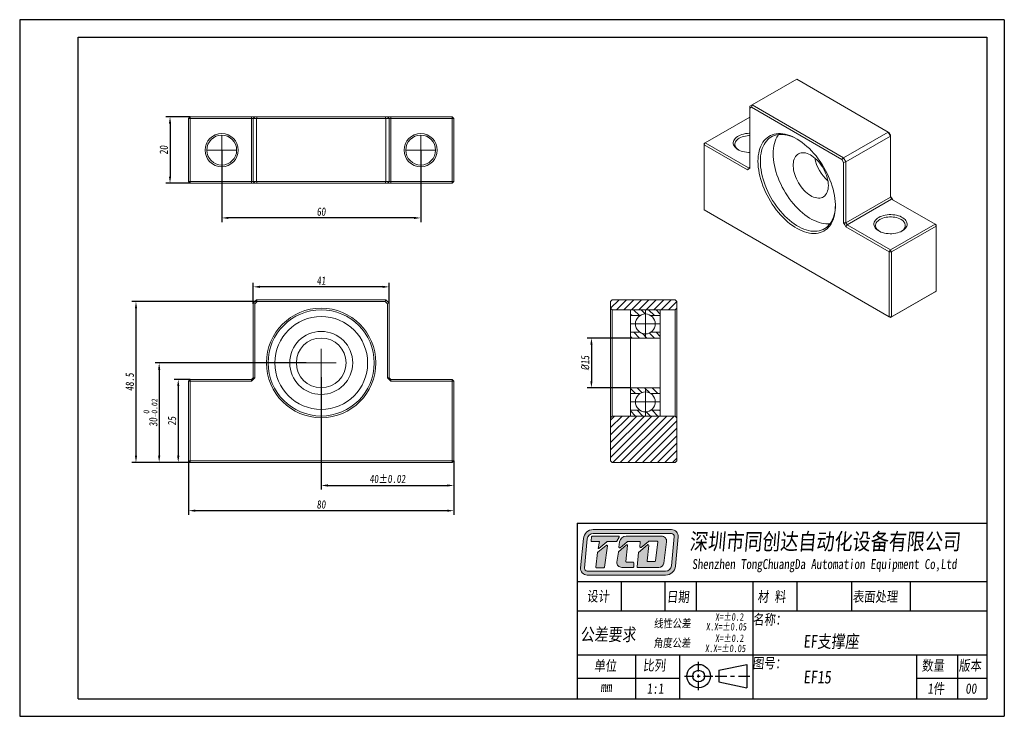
# Model space of a CAD drawing. Header units: millimetres. Extents: x 769 to 1066, y 138 to 348.
import ezdxf

# ---------------------------------------------------------------- set-up
doc = ezdxf.new("R2010")
doc.units = ezdxf.units.MM
doc.linetypes.add('CENTER2', pattern=[28.575, 19.05, -3.175, 3.175, -3.175])
doc.layers.get('0').update_dxf_attribs({"lineweight": 20})
for name, color, linetype, lineweight in [('中心线', 5, 'CENTER2', 13), ('外框', 7, 'Continuous', 25), ('文字', 3, 'Continuous', 18), ('标注', 1, 'Continuous', 13)]:
    doc.layers.add(name, color=color, linetype=linetype, lineweight=lineweight)
doc.styles.get("Standard").update_dxf_attribs({"font": 'SimSun.ttf', "width": 0.8, "oblique": 5})
doc.dimstyles.new('ISO-25', dxfattribs={"dimtxt": 2.5, "dimasz": 2, "dimexe": 1.25, "dimexo": 0, "dimtad": 1, "dimzin": 9, "dimdsep": 46, "dimtxsty": 'Standard', "dimcen": 2.5, "dimadec": 0, "dimazin": 2, "dimtfac": 1, "dimtix": 1, "dimtmove": 0, "dimatfit": 0, "dimfxl": 0, "dimarcsym": 0})

# ---------------------------------------------------------------- blocks, each defined once
blk = doc.blocks.new('Y')
at = {"lineweight": 30}
for p, q in [((-4136.76, 2009.27), (-3862.74, 2009.27)), ((-4154.44, 2003.97), (-3857.44, 2003.97)), ((-4154.44, 2003.97), (-3857.44, 2003.97))]:
    blk.add_line(p, q, dxfattribs=at)
for points in [[(-3857.44, 2213.99), (-4154.44, 2213.99), (-4154.44, 2003.97)], [(-4136.76, 2009.27), (-4136.76, 2208.69), (-3862.74, 2208.69)]]:
    blk.add_lwpolyline(points, dxfattribs=at)
blk = doc.blocks.new('W')
at = {"lineweight": 30}
for p, q in [((-3857.44, 2213.99), (-3857.44, 2003.97)), ((-3857.44, 2213.99), (-3857.44, 2003.97)), ((-3862.74, 2208.69), (-3862.74, 2009.27))]:
    blk.add_line(p, q, dxfattribs=at)
blk.add_blockref('Y', (0, 0))
blk = doc.blocks.new('*D9')
at = {"layer": 'Defpoints', "color": 0, "transparency": 16777216}
for p in [(830.28, 308.24), (890.28, 308.24), (830.28, 287.79)]:
    blk.add_point(p, dxfattribs=at)
at = {"layer": '标注', "color": 0, "lineweight": -2, "transparency": 16777216}
for p, q in [((830.28, 308.24), (830.28, 286.54)), ((890.28, 308.24), (890.28, 286.54)), ((888.28, 287.79), (832.28, 287.79))]:
    blk.add_line(p, q, dxfattribs=at)
at = {"layer": '标注', "color": 0, "transparency": 16777216}
for points in [[(832.28, 288.12), (832.28, 287.46), (830.28, 287.79)], [(888.28, 288.12), (888.28, 287.46), (890.28, 287.79)]]:
    blk.add_solid(points, dxfattribs=at)
at = {"layer": '标注', "color": 0, "transparency": 16777216, "insert": (860.28, 289.67), "char_height": 2.5, "attachment_point": 5}
blk.add_mtext('60', dxfattribs=at)
blk = doc.blocks.new('*D10')
at = {"layer": 'Defpoints', "color": 0, "transparency": 16777216}
for p in [(820.78, 318.24), (814.69, 298.24), (820.78, 298.24)]:
    blk.add_point(p, dxfattribs=at)
at = {"layer": '标注', "color": 0, "lineweight": -2, "transparency": 16777216}
for p, q in [((820.78, 318.24), (813.44, 318.24)), ((814.69, 316.24), (814.69, 300.24)), ((820.78, 298.24), (813.44, 298.24))]:
    blk.add_line(p, q, dxfattribs=at)
at = {"layer": '标注', "color": 0, "transparency": 16777216}
for points in [[(814.36, 316.24), (815.03, 316.24), (814.69, 318.24)], [(814.36, 300.24), (815.03, 300.24), (814.69, 298.24)]]:
    blk.add_solid(points, dxfattribs=at)
at = {"layer": '标注', "color": 0, "transparency": 16777216, "insert": (812.82, 308.24), "char_height": 2.5, "attachment_point": 5, "rotation": 90}
blk.add_mtext('20', dxfattribs=at)
blk = doc.blocks.new('*D11')
at = {"layer": 'Defpoints', "color": 0, "transparency": 16777216}
for p in [(839.78, 267.02), (839.78, 261.88), (880.78, 262.09)]:
    blk.add_point(p, dxfattribs=at)
at = {"layer": '标注', "color": 0, "lineweight": -2, "transparency": 16777216}
for p, q in [((839.78, 261.88), (839.78, 268.27)), ((880.78, 262.09), (880.78, 268.27)), ((878.78, 267.02), (841.78, 267.02))]:
    blk.add_line(p, q, dxfattribs=at)
at = {"layer": '标注', "color": 0, "transparency": 16777216}
for points in [[(841.78, 267.35), (841.78, 266.69), (839.78, 267.02)], [(878.78, 267.35), (878.78, 266.69), (880.78, 267.02)]]:
    blk.add_solid(points, dxfattribs=at)
at = {"layer": '标注', "color": 0, "transparency": 16777216, "insert": (860.28, 268.9), "char_height": 2.5, "attachment_point": 5}
blk.add_mtext('41', dxfattribs=at)
blk = doc.blocks.new('*D12')
at = {"layer": 'Defpoints', "color": 0, "transparency": 16777216}
for p in [(855.78, 244.09), (811.42, 214.09), (820.78, 214.09)]:
    blk.add_point(p, dxfattribs=at)
at = {"layer": '标注', "color": 0, "lineweight": -2, "transparency": 16777216}
for p, q in [((855.78, 244.09), (810.17, 244.09)), ((811.42, 242.09), (811.42, 216.09)), ((820.78, 214.09), (810.17, 214.09))]:
    blk.add_line(p, q, dxfattribs=at)
at = {"layer": '标注', "color": 0, "transparency": 16777216}
for points in [[(811.09, 242.09), (811.75, 242.09), (811.42, 244.09)], [(811.09, 216.09), (811.75, 216.09), (811.42, 214.09)]]:
    blk.add_solid(points, dxfattribs=at)
at = {"layer": '标注', "color": 0, "transparency": 16777216, "insert": (808.8, 229.09), "char_height": 2.5, "attachment_point": 5, "rotation": 90}
blk.add_mtext('30{\\H0.7x;\\S 0^ -0.02;}', dxfattribs=at)
blk = doc.blocks.new('*D13')
at = {"layer": 'Defpoints', "color": 0, "transparency": 16777216}
for p in [(820.78, 239.09), (817.17, 214.09), (820.78, 214.09)]:
    blk.add_point(p, dxfattribs=at)
at = {"layer": '标注', "color": 0, "lineweight": -2, "transparency": 16777216}
for p, q in [((820.78, 239.09), (815.92, 239.09)), ((817.17, 237.09), (817.17, 216.09)), ((820.78, 214.09), (815.92, 214.09))]:
    blk.add_line(p, q, dxfattribs=at)
at = {"layer": '标注', "color": 0, "transparency": 16777216}
for points in [[(816.84, 237.09), (817.5, 237.09), (817.17, 239.09)], [(816.84, 216.09), (817.5, 216.09), (817.17, 214.09)]]:
    blk.add_solid(points, dxfattribs=at)
at = {"layer": '标注', "color": 0, "transparency": 16777216, "insert": (815.3, 226.59), "char_height": 2.5, "attachment_point": 5, "rotation": 90}
blk.add_mtext('25', dxfattribs=at)
blk = doc.blocks.new('*D14')
at = {"layer": 'Defpoints', "color": 0, "transparency": 16777216}
for p in [(840.99, 262.59), (804.43, 214.09), (820.78, 214.09)]:
    blk.add_point(p, dxfattribs=at)
at = {"layer": '标注', "color": 0, "lineweight": -2, "transparency": 16777216}
for p, q in [((840.99, 262.59), (803.18, 262.59)), ((804.43, 260.59), (804.43, 216.09)), ((820.78, 214.09), (803.18, 214.09))]:
    blk.add_line(p, q, dxfattribs=at)
at = {"layer": '标注', "color": 0, "transparency": 16777216}
for points in [[(804.1, 260.59), (804.76, 260.59), (804.43, 262.59)], [(804.1, 216.09), (804.76, 216.09), (804.43, 214.09)]]:
    blk.add_solid(points, dxfattribs=at)
at = {"layer": '标注', "color": 0, "transparency": 16777216, "insert": (802.56, 238.34), "char_height": 2.5, "attachment_point": 5, "rotation": 90}
blk.add_mtext('48.5', dxfattribs=at)
blk = doc.blocks.new('*D15')
at = {"layer": 'Defpoints', "color": 0, "transparency": 16777216}
for p in [(860.28, 239.84), (900.28, 214.59), (900.28, 207.16)]:
    blk.add_point(p, dxfattribs=at)
at = {"layer": '标注', "color": 0, "lineweight": -2, "transparency": 16777216}
for p, q in [((860.28, 239.84), (860.28, 205.91)), ((900.28, 214.59), (900.28, 205.91)), ((862.28, 207.16), (898.28, 207.16))]:
    blk.add_line(p, q, dxfattribs=at)
at = {"layer": '标注', "color": 0, "transparency": 16777216}
for points in [[(862.28, 207.49), (862.28, 206.82), (860.28, 207.16)], [(898.28, 207.49), (898.28, 206.82), (900.28, 207.16)]]:
    blk.add_solid(points, dxfattribs=at)
at = {"layer": '标注', "color": 0, "transparency": 16777216, "insert": (880.28, 209.12), "char_height": 2.5, "attachment_point": 5}
blk.add_mtext('40%%P0.02', dxfattribs=at)
blk = doc.blocks.new('*D16')
at = {"layer": 'Defpoints', "color": 0, "transparency": 16777216}
for p in [(820.28, 214.59), (900.28, 214.59), (820.28, 199.56)]:
    blk.add_point(p, dxfattribs=at)
at = {"layer": '标注', "color": 0, "lineweight": -2, "transparency": 16777216}
for p, q in [((820.28, 214.59), (820.28, 198.31)), ((900.28, 214.59), (900.28, 198.31)), ((898.28, 199.56), (822.28, 199.56))]:
    blk.add_line(p, q, dxfattribs=at)
at = {"layer": '标注', "color": 0, "transparency": 16777216}
for points in [[(822.28, 199.89), (822.28, 199.23), (820.28, 199.56)], [(898.28, 199.89), (898.28, 199.23), (900.28, 199.56)]]:
    blk.add_solid(points, dxfattribs=at)
at = {"layer": '标注', "color": 0, "transparency": 16777216, "insert": (860.28, 201.43), "char_height": 2.5, "attachment_point": 5}
blk.add_mtext('80', dxfattribs=at)
blk = doc.blocks.new('*D17')
at = {"layer": 'Defpoints', "color": 0, "transparency": 16777216}
for p in [(953.52, 251.59), (941.76, 236.59), (953.52, 236.59)]:
    blk.add_point(p, dxfattribs=at)
at = {"layer": '标注', "color": 0, "lineweight": -2, "transparency": 16777216}
for p, q in [((953.52, 251.59), (940.51, 251.59)), ((941.76, 249.59), (941.76, 238.59)), ((953.52, 236.59), (940.51, 236.59))]:
    blk.add_line(p, q, dxfattribs=at)
at = {"layer": '标注', "color": 0, "transparency": 16777216}
for points in [[(941.42, 249.59), (942.09, 249.59), (941.76, 251.59)], [(941.42, 238.59), (942.09, 238.59), (941.76, 236.59)]]:
    blk.add_solid(points, dxfattribs=at)
at = {"layer": '标注', "color": 0, "transparency": 16777216, "insert": (939.88, 244.09), "char_height": 2.5, "attachment_point": 5, "rotation": 90}
blk.add_mtext('{\\fISOCPEUR|b0|i0|c0|p34;%%C}15', dxfattribs=at)

msp = doc.modelspace()

# ---------------------------------------------------------------- hatches: boundary and pattern name
at = {"layer": '文字'}
h = msp.add_hatch(color=256, dxfattribs=at)
h.dxf.hatch_style = 1
h.paths.add_polyline_path([(965.908, 193.855), (942.306, 193.855, 0.3871904), (939.324, 191.139), (938.5, 182.315, 0.4417631), (940.488, 180.133), (964.103, 180.133, 0.3876272), (967.085, 182.853), (967.895, 191.676, 0.4413093)])
h.paths.add_polyline_path([(965.908, 192.657, -0.4413093), (966.703, 191.786), (965.892, 182.963, -0.3876272), (964.103, 181.331), (940.488, 181.331, -0.4417631), (939.693, 182.203), (940.517, 191.028, -0.3871904), (942.306, 192.657)], flags=16)
h.paths.add_polyline_path([(949.937, 191.888, -0.5692565), (950.113, 191.594), (949.444, 190.36, -0.2751589), (949.269, 190.256), (946.578, 190.256, 0.1785487), (946.448, 190.208), (944.006, 188.123), (943.834, 188.123), (944.224, 190.258), (941.854, 190.258, -0.4551699), (941.656, 190.485), (941.824, 191.696, -0.3736999), (942.021, 191.869)], flags=0)
h.paths.add_polyline_path([(946.242, 189.104, -0.6728841), (946.562, 188.92), (945.698, 182.518, -0.3754282), (945.5, 182.345), (943.316, 182.345, -0.4451596), (943.118, 182.565), (943.577, 186.94, -0.2032664), (943.652, 187.076)], flags=0)
h.paths.add_polyline_path([(952.233, 191.889), (962.917, 191.889, -0.4535474), (964.401, 190.195), (963.545, 183.764, -0.3759441), (962.061, 182.465), (955.725, 182.465, -0.443757), (955.527, 182.684), (955.954, 186.949), (958.696, 189.278, -0.6781546), (959.023, 189.104), (958.516, 184.459, 0.4464345), (958.715, 184.238), (960.834, 184.238, 0.3783283), (961.032, 184.413), (961.744, 190.12, 0.4510331), (961.546, 190.344), (959.052, 190.344, 0.1736567), (958.925, 190.299), (956.709, 188.478, -0.6630003), (956.384, 188.649), (956.498, 190.022, 0.4388203), (956.299, 190.238), (952.668, 190.238, 0.1753949), (952.541, 190.192), (950.38, 188.392, -0.6807563), (950.054, 188.571), (950.252, 190.143, -0.3779258)], flags=0)
h.paths.add_polyline_path([(949.94, 187.146), (952.353, 189.266, -0.6841835), (952.683, 189.095), (952.159, 184.272, 0.4462884), (952.358, 184.051), (954.294, 184.051, -0.4142136), (954.494, 183.852), (954.494, 182.665, -0.4142136), (954.294, 182.465), (950.908, 182.465, -0.4294817), (949.413, 184.04), (949.875, 187.026, -0.1758286)], flags=0)
h.paths.add_polyline_path([(950.113, 191.594, 0.5692565), (949.937, 191.888), (942.021, 191.869, 0.3736999), (941.824, 191.696), (941.656, 190.485, 0.4551699), (941.854, 190.258), (944.224, 190.258), (943.834, 188.123), (944.006, 188.123), (946.448, 190.208, -0.1785487), (946.578, 190.256), (949.269, 190.256, 0.2751589), (949.444, 190.36)], flags=0)
h.paths.add_polyline_path([(946.562, 188.92, 0.6728841), (946.242, 189.104), (943.652, 187.076, 0.2032664), (943.577, 186.94), (943.118, 182.565, 0.4451596), (943.316, 182.345), (945.5, 182.345, 0.3754282), (945.698, 182.518)], flags=0)
h.paths.add_polyline_path([(952.683, 189.095, 0.6841835), (952.353, 189.266), (949.94, 187.146, 0.1758286), (949.875, 187.026), (949.413, 184.04, 0.4294817), (950.908, 182.465), (954.294, 182.465, 0.4142136), (954.494, 182.665), (954.494, 183.852, 0.4142136), (954.294, 184.051), (952.358, 184.051, -0.4462884), (952.159, 184.272)], flags=0)
h.paths.add_polyline_path([(962.917, 191.889), (952.233, 191.889, 0.3779258), (950.252, 190.143), (950.054, 188.571, 0.6807563), (950.38, 188.392), (952.541, 190.192, -0.1753949), (952.668, 190.238), (956.299, 190.238, -0.4388203), (956.498, 190.022), (956.384, 188.649, 0.6630003), (956.709, 188.478), (958.925, 190.299, -0.1736567), (959.052, 190.344), (961.546, 190.344, -0.4510331), (961.744, 190.12), (961.032, 184.413, -0.3783283), (960.834, 184.238), (958.715, 184.238, -0.4464345), (958.516, 184.459), (959.023, 189.104, 0.6781546), (958.696, 189.278), (955.954, 186.949), (955.527, 182.684, 0.443757), (955.725, 182.465), (962.061, 182.465, 0.3759441), (963.545, 183.764), (964.401, 190.195, 0.4535474)], flags=0)
h = msp.add_hatch(color=256, dxfattribs=at)
h.dxf.hatch_style = 1
h.paths.add_polyline_path([(950.113, 191.594, 0.5692565), (949.937, 191.888), (942.021, 191.869, 0.3736999), (941.824, 191.696), (941.656, 190.485, 0.4551699), (941.854, 190.258), (944.224, 190.258), (943.834, 188.123), (944.006, 188.123), (946.448, 190.208, -0.1785487), (946.578, 190.256), (949.269, 190.256, 0.2751589), (949.444, 190.36)])
h.paths.add_polyline_path([(946.562, 188.92, 0.6728841), (946.242, 189.104), (943.652, 187.076, 0.2032664), (943.577, 186.94), (943.118, 182.565, 0.4451596), (943.316, 182.345), (945.5, 182.345, 0.3754282), (945.698, 182.518)])
h.paths.add_polyline_path([(952.683, 189.095, 0.6841835), (952.353, 189.266), (949.94, 187.146, 0.1758286), (949.875, 187.026), (949.413, 184.04, 0.4294817), (950.908, 182.465), (954.294, 182.465, 0.4142136), (954.494, 182.665), (954.494, 183.852, 0.4142136), (954.294, 184.051), (952.358, 184.051, -0.4462884), (952.159, 184.272)])
h.paths.add_polyline_path([(962.917, 191.889), (952.233, 191.889, 0.3779258), (950.252, 190.143), (950.054, 188.571, 0.6807563), (950.38, 188.392), (952.541, 190.192, -0.1753949), (952.668, 190.238), (956.299, 190.238, -0.4388203), (956.498, 190.022), (956.384, 188.649, 0.6630003), (956.709, 188.478), (958.925, 190.299, -0.1736567), (959.052, 190.344), (961.546, 190.344, -0.4510331), (961.744, 190.12), (961.032, 184.413, -0.3783283), (960.834, 184.238), (958.715, 184.238, -0.4464345), (958.516, 184.459), (959.023, 189.104, 0.6781546), (958.696, 189.278), (955.954, 186.949), (955.527, 182.684, 0.443757), (955.725, 182.465), (962.061, 182.465, 0.3759441), (963.545, 183.764), (964.401, 190.195, 0.4535474)])
at = {"layer": '标注'}
h = msp.add_hatch(dxfattribs=at)
h.set_pattern_fill('ANSI31', color=2, scale=0.5)
h.paths.add_polyline_path([(967.524, 262.589), (967.024, 263.089), (948.024, 263.089), (947.524, 262.589), (947.524, 260.589), (948.024, 260.089), (953.524, 260.089), (962.524, 260.089), (967.024, 260.089), (967.524, 260.589)])
h.paths.add_polyline_path([(967.524, 227.589), (967.024, 228.089), (962.524, 228.089), (953.524, 228.089), (948.024, 228.089), (947.524, 227.589), (947.524, 214.589), (948.024, 214.089), (967.024, 214.089), (967.524, 214.589)])
h = msp.add_hatch(dxfattribs=at)
h.set_pattern_fill('ANSI31', color=2, scale=0.5, angle=90)
h.paths.add_polyline_path([(962.524, 260.089), (958.024, 260.089), (958.024, 258.839, -0.1474768), (959.683, 258.339), (962.524, 258.339)])
h.paths.add_polyline_path([(958.024, 260.089), (953.524, 260.089), (953.524, 258.339), (956.366, 258.339, -0.1474768), (958.024, 258.839)])
h.paths.add_polyline_path([(958.024, 252.839, -0.1474768), (956.366, 253.339), (953.524, 253.339), (953.524, 251.589), (958.024, 251.589)])
h.paths.add_polyline_path([(962.524, 253.339), (959.683, 253.339, -0.1474768), (958.024, 252.839), (958.024, 251.589), (962.524, 251.589)])
h.paths.add_polyline_path([(962.524, 236.589), (958.024, 236.589), (958.024, 235.339, -0.1474768), (959.683, 234.839), (962.524, 234.839)])
h.paths.add_polyline_path([(958.024, 236.589), (953.524, 236.589), (953.524, 234.839), (956.366, 234.839, -0.1474768), (958.024, 235.339)])
h.paths.add_polyline_path([(958.024, 229.339, -0.1474768), (956.366, 229.839), (953.524, 229.839), (953.524, 228.089), (958.024, 228.089)])
h.paths.add_polyline_path([(962.524, 229.839), (959.683, 229.839, -0.1474768), (958.024, 229.339), (958.024, 228.089), (962.524, 228.089)])

# ---------------------------------------------------------------- linework, layer by layer
at = {"color": 7, "linetype": 'Continuous', "lineweight": 15}
for p, q in [((1003.649, 329.59), (990.214, 321.834)), ((1031.226, 313.67), (1003.649, 329.59)), ((989.507, 321.426), (990.214, 321.834)), ((989.507, 320.848), (989.507, 321.426)), ((990.007, 321.137), (989.507, 320.848)), ((989.507, 320.848), (989.507, 302.645)), ((990.007, 321.137), (990.214, 321.834)), ((1017.291, 305.386), (990.007, 321.137)), ((990.214, 321.834), (1017.791, 305.914)), ((820.279, 317.735), (820.779, 318.235)), ((820.279, 317.735), (820.779, 317.735)), ((820.279, 298.735), (820.279, 317.735)), ((820.779, 317.735), (820.779, 318.235)), ((820.779, 318.235), (839.279, 318.235)), ((839.279, 317.735), (820.779, 317.735)), ((820.779, 317.735), (820.779, 298.735)), ((839.279, 317.735), (839.279, 318.235)), ((839.779, 318.235), (839.279, 318.235)), ((839.279, 317.735), (839.779, 317.735)), ((839.279, 298.735), (839.279, 317.735)), ((839.779, 317.735), (840.279, 318.235)), ((840.279, 318.235), (839.779, 318.235)), ((839.779, 298.735), (839.779, 317.735)), ((840.779, 317.735), (839.779, 317.735)), ((840.279, 318.235), (840.986, 318.235)), ((840.779, 317.735), (840.986, 318.235)), ((879.779, 317.735), (840.779, 317.735)), ((840.779, 317.735), (840.779, 298.735)), ((840.986, 318.235), (879.572, 318.235)), ((879.779, 317.735), (879.572, 318.235)), ((879.572, 318.235), (880.279, 318.235)), ((879.779, 298.735), (879.779, 317.735)), ((880.779, 317.735), (879.779, 317.735)), ((880.279, 318.235), (880.779, 317.735)), ((880.779, 318.235), (880.279, 318.235)), ((881.279, 318.235), (880.779, 318.235)), ((880.779, 317.735), (880.779, 298.735)), ((880.779, 317.735), (881.279, 317.735)), ((881.279, 318.235), (881.279, 317.735)), ((881.279, 318.235), (899.779, 318.235)), ((881.279, 317.735), (881.279, 298.735)), ((899.779, 317.735), (881.279, 317.735)), ((899.779, 318.235), (899.779, 317.735)), ((899.779, 318.235), (900.279, 317.735)), ((899.779, 298.735), (899.779, 317.735)), ((899.779, 317.735), (900.279, 317.735)), ((900.279, 317.735), (900.279, 298.735)), ((989.507, 318.157), (976.072, 310.401)), ((1017.791, 305.914), (1031.226, 313.67)), ((1031.933, 312.445), (1018.498, 304.689)), ((1031.933, 312.445), (1031.226, 313.67)), ((1031.226, 313.67), (1031.433, 313.55)), ((1031.433, 313.55), (1031.933, 312.684)), ((1031.933, 312.684), (1031.933, 312.445)), ((1031.933, 294.073), (1031.933, 312.445)), ((975.718, 309.789), (976.072, 310.401)), ((976.072, 310.401), (975.718, 310.197)), ((975.718, 309.789), (975.718, 310.197)), ((975.718, 309.789), (975.718, 290.192)), ((988.8, 302.237), (975.718, 309.789)), ((976.072, 310.401), (989.153, 302.849)), ((1017.291, 305.386), (1017.791, 305.914)), ((1017.791, 305.914), (1018.498, 304.689)), ((988.8, 302.237), (989.153, 302.849)), ((989.507, 303.053), (989.153, 302.849)), ((1017.791, 304.52), (1017.291, 305.386)), ((1018.498, 304.689), (1017.791, 304.52)), ((1017.791, 286.317), (1017.791, 304.52)), ((1018.498, 304.689), (1018.498, 286.317)), ((988.8, 302.237), (989.153, 302.441)), ((989.153, 302.441), (989.507, 302.645)), ((820.779, 298.735), (820.279, 298.735)), ((820.779, 298.235), (820.279, 298.735)), ((820.779, 298.735), (839.279, 298.735)), ((820.779, 298.235), (820.779, 298.735)), ((839.279, 298.235), (820.779, 298.235)), ((839.779, 298.735), (839.279, 298.735)), ((839.279, 298.235), (839.279, 298.735)), ((839.279, 298.235), (839.779, 298.235)), ((839.779, 298.735), (840.779, 298.735)), ((840.279, 298.235), (839.779, 298.735)), ((839.779, 298.235), (840.279, 298.235)), ((840.986, 298.235), (840.279, 298.235)), ((840.779, 298.735), (879.779, 298.735)), ((840.986, 298.235), (840.779, 298.735)), ((879.572, 298.235), (840.986, 298.235)), ((879.572, 298.235), (879.779, 298.735)), ((880.279, 298.235), (879.572, 298.235)), ((879.779, 298.735), (880.779, 298.735)), ((880.779, 298.735), (880.279, 298.235)), ((880.279, 298.235), (880.779, 298.235)), ((881.279, 298.735), (880.779, 298.735)), ((880.779, 298.235), (881.279, 298.235)), ((881.279, 298.735), (881.279, 298.235)), ((881.279, 298.735), (899.779, 298.735)), ((899.779, 298.235), (881.279, 298.235)), ((900.279, 298.735), (899.779, 298.735)), ((899.779, 298.735), (899.779, 298.235)), ((900.279, 298.735), (899.779, 298.235)), ((1018.498, 286.317), (1031.933, 294.073)), ((1032.287, 293.869), (1031.933, 294.481)), ((1031.933, 294.073), (1032.287, 293.461)), ((1032.287, 293.461), (1018.852, 285.705)), ((1032.64, 293.257), (1032.287, 293.869)), ((1045.368, 285.909), (1032.287, 293.461)), ((975.718, 290.192), (1031.579, 257.944)), ((976.072, 289.988), (975.718, 290.192)), ((1031.933, 257.739), (976.072, 289.988)), ((1017.791, 286.317), (1018.144, 285.705)), ((1018.498, 286.317), (1017.791, 286.317)), ((1018.144, 285.705), (1018.498, 285.092)), ((1018.852, 285.705), (1018.498, 286.317)), ((1018.852, 285.705), (1018.498, 285.092)), ((1031.579, 277.541), (1018.498, 285.092)), ((1018.852, 285.705), (1031.933, 278.153)), ((1031.933, 278.153), (1045.368, 285.909)), ((1045.722, 285.296), (1032.287, 277.541)), ((1045.368, 285.909), (1045.722, 285.296)), ((1045.722, 285.705), (1045.368, 285.909)), ((1045.722, 285.705), (1045.722, 285.296)), ((1045.722, 265.699), (1045.722, 285.296)), ((1031.933, 278.153), (1031.579, 277.541)), ((1031.579, 257.944), (1031.579, 277.541)), ((1032.287, 277.541), (1031.579, 277.541)), ((1032.287, 277.541), (1031.933, 278.153)), ((1032.287, 277.541), (1032.287, 257.944)), ((1045.368, 265.495), (1031.933, 257.739)), ((1032.287, 257.944), (1045.722, 265.699)), ((1045.722, 265.699), (1045.368, 265.495)), ((839.779, 262.089), (840.779, 263.089)), ((839.779, 239.589), (839.779, 262.089)), ((840.279, 261.882), (839.779, 262.089)), ((840.986, 262.589), (840.279, 261.882)), ((840.279, 261.882), (840.279, 239.589)), ((840.986, 262.589), (840.779, 263.089)), ((840.779, 263.089), (879.779, 263.089)), ((879.572, 262.589), (840.986, 262.589)), ((879.572, 262.589), (879.779, 263.089)), ((880.279, 261.882), (879.572, 262.589)), ((879.779, 263.089), (880.779, 262.089)), ((880.779, 262.089), (880.279, 261.882)), ((880.279, 239.589), (880.279, 261.882)), ((880.779, 262.089), (880.779, 239.589)), ((948.024, 263.089), (947.524, 262.589)), ((947.524, 260.589), (947.524, 262.589)), ((948.024, 263.089), (967.024, 263.089)), ((967.524, 262.589), (967.024, 263.089)), ((967.524, 260.589), (967.524, 262.589)), ((947.524, 260.589), (948.024, 260.089)), ((947.524, 227.589), (947.524, 260.589)), ((953.524, 260.089), (948.024, 260.089)), ((948.024, 260.089), (948.024, 228.089)), ((953.524, 260.089), (953.524, 251.589)), ((967.024, 260.089), (962.524, 260.089)), ((962.524, 251.589), (962.524, 260.089)), ((967.024, 260.089), (967.524, 260.589)), ((967.024, 228.089), (967.024, 260.089)), ((967.524, 260.589), (967.524, 227.589)), ((1032.287, 257.944), (1031.579, 257.944)), ((1031.933, 257.739), (1031.579, 257.944)), ((1031.933, 257.739), (1032.287, 257.944)), ((962.524, 251.589), (953.524, 251.589)), ((953.524, 236.589), (953.524, 251.589)), ((962.524, 251.589), (962.524, 236.589)), ((820.779, 239.089), (820.279, 238.589)), ((820.779, 238.589), (820.279, 238.589)), ((820.279, 214.589), (820.279, 238.589)), ((820.779, 238.589), (820.779, 239.089)), ((820.779, 239.089), (839.279, 239.089)), ((820.779, 238.589), (820.779, 214.589)), ((839.279, 238.589), (820.779, 238.589)), ((839.779, 239.589), (839.279, 239.089)), ((839.279, 238.589), (839.779, 239.089)), ((839.279, 238.589), (839.279, 239.089)), ((839.779, 239.089), (840.279, 239.589)), ((840.279, 239.589), (839.779, 239.589)), ((880.279, 239.589), (880.779, 239.089)), ((880.779, 239.589), (880.279, 239.589)), ((881.279, 239.089), (880.779, 239.589)), ((880.779, 239.089), (881.279, 238.589)), ((881.279, 239.089), (881.279, 238.589)), ((881.279, 239.089), (899.779, 239.089)), ((899.779, 238.589), (881.279, 238.589)), ((899.779, 239.089), (899.779, 238.589)), ((900.279, 238.589), (899.779, 239.089)), ((899.779, 214.589), (899.779, 238.589)), ((900.279, 238.589), (899.779, 238.589)), ((900.279, 238.589), (900.279, 214.589)), ((953.524, 236.589), (953.524, 228.089)), ((953.524, 236.589), (962.524, 236.589)), ((962.524, 228.089), (962.524, 236.589)), ((948.024, 228.089), (947.524, 227.589)), ((947.524, 214.589), (947.524, 227.589)), ((948.024, 228.089), (953.524, 228.089)), ((962.524, 228.089), (967.024, 228.089)), ((967.524, 227.589), (967.024, 228.089)), ((967.524, 214.589), (967.524, 227.589)), ((820.779, 214.089), (820.279, 214.589)), ((820.779, 214.589), (820.279, 214.589)), ((820.779, 214.589), (899.779, 214.589)), ((820.779, 214.089), (820.779, 214.589)), ((899.779, 214.089), (820.779, 214.089)), ((899.779, 214.089), (899.779, 214.589)), ((900.279, 214.589), (899.779, 214.589)), ((899.779, 214.089), (900.279, 214.589)), ((947.524, 214.589), (948.024, 214.089)), ((967.024, 214.089), (948.024, 214.089)), ((967.024, 214.089), (967.524, 214.589))]:
    msp.add_line(p, q, dxfattribs=at)
for p, q in [((962.524, 260.089), (953.524, 260.089)), ((953.524, 258.339), (956.366, 258.339)), ((959.683, 258.339), (962.524, 258.339)), ((953.524, 253.339), (956.366, 253.339)), ((959.683, 253.339), (962.524, 253.339)), ((953.524, 234.839), (956.366, 234.839)), ((959.683, 234.839), (962.524, 234.839)), ((953.524, 229.839), (956.366, 229.839)), ((959.683, 229.839), (962.524, 229.839)), ((962.524, 228.089), (953.524, 228.089))]:
    msp.add_line(p, q)
at = {"color": 7, "linetype": 'Continuous', "lineweight": 15, "flags": 128}
for points in [[(989.507, 307.515), (989.071, 307.526), (988.496, 307.574), (987.934, 307.661), (987.394, 307.785), (986.882, 307.944), (986.405, 308.137), (985.971, 308.36), (985.585, 308.611), (985.251, 308.886), (984.975, 309.181), (984.76, 309.493), (984.61, 309.817), (984.526, 310.149), (984.509, 310.485), (984.559, 310.819), (984.677, 311.148), (984.86, 311.467), (985.106, 311.771), (985.411, 312.057), (985.771, 312.32), (986.183, 312.557), (986.639, 312.765), (987.134, 312.942), (987.661, 313.084), (988.213, 313.189), (988.782, 313.257), (989.361, 313.286), (989.507, 313.287)], [(989.507, 312.591), (989.235, 312.586), (988.695, 312.548), (988.168, 312.473), (987.66, 312.362), (987.179, 312.216), (986.731, 312.038), (986.325, 311.83), (985.964, 311.595), (985.656, 311.337), (985.403, 311.059), (985.21, 310.766), (985.08, 310.461), (985.015, 310.15), (985.015, 309.836), (985.08, 309.525), (985.21, 309.22), (985.403, 308.927), (985.656, 308.649), (985.964, 308.391), (986.157, 308.258)], [(991.981, 304.891), (992.005, 305.732), (992.075, 306.542), (992.192, 307.319), (992.355, 308.059), (992.564, 308.759), (992.817, 309.416), (993.114, 310.028), (993.453, 310.592), (993.834, 311.106), (994.253, 311.568), (994.711, 311.975), (995.205, 312.328), (995.732, 312.623), (996.292, 312.86), (996.881, 313.037), (997.497, 313.155), (998.139, 313.212), (998.802, 313.209), (999.485, 313.145), (1000.184, 313.021), (1000.898, 312.837), (1001.623, 312.593), (1002.356, 312.292), (1003.094, 311.934), (1003.834, 311.52), (1004.573, 311.052), (1005.309, 310.533), (1006.038, 309.963), (1006.758, 309.347), (1007.465, 308.685), (1008.156, 307.98), (1008.83, 307.236), (1009.482, 306.456), (1010.111, 305.642), (1010.715, 304.798), (1011.289, 303.927), (1011.833, 303.033), (1012.344, 302.119), (1012.82, 301.19), (1013.259, 300.248), (1013.659, 299.298), (1014.019, 298.343), (1014.337, 297.387), (1014.612, 296.434), (1014.843, 295.489), (1015.029, 294.554), (1015.169, 293.634), (1015.263, 292.731), (1015.31, 291.851), (1015.31, 290.996), (1015.263, 290.17), (1015.169, 289.376), (1015.029, 288.617), (1014.843, 287.897), (1014.612, 287.218), (1014.337, 286.584), (1014.019, 285.995), (1013.659, 285.456), (1013.259, 284.968), (1012.82, 284.533), (1012.344, 284.153), (1011.833, 283.829), (1011.289, 283.563), (1010.715, 283.355), (1010.111, 283.208), (1009.482, 283.12), (1008.83, 283.093), (1008.156, 283.127), (1007.465, 283.221), (1006.758, 283.375), (1006.038, 283.589), (1005.309, 283.861), (1004.573, 284.191), (1003.834, 284.578), (1003.094, 285.018), (1002.356, 285.512), (1001.623, 286.057), (1000.898, 286.65), (1000.184, 287.29), (999.485, 287.974), (998.802, 288.698), (998.139, 289.461), (997.497, 290.258), (996.881, 291.088), (996.292, 291.946), (995.732, 292.829), (995.205, 293.733), (994.711, 294.655), (994.253, 295.591), (993.834, 296.538), (993.453, 297.491), (993.114, 298.447), (992.817, 299.401), (992.564, 300.351), (992.355, 301.291), (992.192, 302.219), (992.075, 303.131), (992.005, 304.023), (991.981, 304.891)], [(1003.829, 311.523), (1003.64, 311.627), (1002.916, 311.991), (1002.197, 312.299), (1001.485, 312.55), (1000.783, 312.743), (1000.095, 312.876), (999.423, 312.95), (998.769, 312.964), (998.137, 312.918), (997.53, 312.812), (996.948, 312.646), (996.396, 312.422), (995.875, 312.14), (995.388, 311.802), (994.935, 311.408), (994.52, 310.961), (994.144, 310.462), (993.809, 309.913), (993.515, 309.316), (993.265, 308.675), (993.059, 307.991), (992.897, 307.268), (992.781, 306.508), (992.712, 305.715), (992.689, 304.891)], [(998.187, 312.924), (998.034, 312.707), (997.698, 312.158), (997.405, 311.561), (997.154, 310.92), (996.948, 310.236), (996.786, 309.513), (996.671, 308.753), (996.601, 307.96), (996.578, 307.136), (996.601, 306.286), (996.671, 305.412), (996.786, 304.518), (996.948, 303.609), (997.154, 302.687), (997.405, 301.756), (997.698, 300.821), (998.034, 299.885), (998.41, 298.951), (998.824, 298.025), (999.277, 297.109), (999.764, 296.208), (1000.285, 295.324), (1000.837, 294.463), (1001.419, 293.626), (1002.026, 292.818), (1002.658, 292.043), (1003.312, 291.302), (1003.984, 290.6), (1004.672, 289.938), (1005.374, 289.321), (1006.086, 288.75), (1006.805, 288.228), (1007.529, 287.756), (1008.254, 287.338), (1008.978, 286.973), (1009.697, 286.665), (1010.409, 286.414), (1011.11, 286.222), (1011.799, 286.088), (1012.471, 286.015), (1013.124, 286.001), (1013.706, 286.041)], [(1013.195, 297.543), (1013.171, 296.983), (1013.102, 296.455), (1012.986, 295.963), (1012.826, 295.512), (1012.622, 295.106), (1012.377, 294.748), (1012.092, 294.442), (1011.771, 294.19), (1011.415, 293.994), (1011.029, 293.856), (1010.614, 293.778), (1010.176, 293.759), (1009.718, 293.801), (1009.244, 293.902), (1008.758, 294.063), (1008.264, 294.281), (1007.767, 294.554), (1007.271, 294.881), (1006.781, 295.258), (1006.3, 295.682), (1005.833, 296.149), (1005.385, 296.655), (1004.958, 297.196), (1004.557, 297.767), (1004.186, 298.363), (1003.847, 298.979), (1003.543, 299.609), (1003.278, 300.248), (1003.053, 300.889), (1002.871, 301.529), (1002.733, 302.16), (1002.64, 302.777), (1002.594, 303.376), (1002.594, 303.95), (1002.64, 304.495), (1002.733, 305.005), (1002.871, 305.477), (1003.053, 305.906), (1003.278, 306.289), (1003.543, 306.621), (1003.847, 306.901), (1004.186, 307.125), (1004.557, 307.292), (1004.958, 307.4), (1005.385, 307.449), (1005.833, 307.437), (1006.3, 307.365), (1006.781, 307.234), (1007.271, 307.045), (1007.767, 306.799), (1008.264, 306.499), (1008.758, 306.146), (1009.244, 305.746), (1009.718, 305.299), (1010.176, 304.812), (1010.614, 304.288), (1011.029, 303.731), (1011.415, 303.147), (1011.771, 302.541), (1012.092, 301.917), (1012.377, 301.282), (1012.622, 300.641), (1012.826, 300), (1012.986, 299.364), (1013.102, 298.739), (1013.171, 298.13), (1013.195, 297.543)], [(992.689, 304.891), (992.712, 304.04), (992.781, 303.167), (992.897, 302.273), (993.059, 301.363), (993.265, 300.441), (993.515, 299.511), (993.809, 298.576), (994.144, 297.639), (994.52, 296.706), (994.935, 295.78), (995.388, 294.864), (995.875, 293.963), (996.396, 293.079), (996.948, 292.218), (997.53, 291.381), (998.137, 290.573), (998.769, 289.798), (999.423, 289.057), (1000.095, 288.355), (1000.783, 287.693), (1001.485, 287.076), (1002.197, 286.505), (1002.916, 285.983), (1003.64, 285.511), (1004.365, 285.092), (1005.089, 284.728), (1005.808, 284.42), (1006.52, 284.169), (1007.221, 283.977), (1007.91, 283.843), (1008.582, 283.769), (1009.235, 283.756), (1009.867, 283.802), (1010.475, 283.908), (1011.056, 284.073), (1011.609, 284.297), (1012.129, 284.579), (1012.617, 284.918), (1013.069, 285.311), (1013.484, 285.759), (1013.86, 286.258), (1014.196, 286.807), (1014.489, 287.403), (1014.74, 288.044), (1014.946, 288.728), (1015.107, 289.451), (1015.223, 290.211), (1015.293, 291.005), (1015.315, 291.627)], [(1035.469, 283.868), (1035.034, 283.645), (1034.558, 283.452), (1034.046, 283.293), (1033.506, 283.169), (1032.944, 283.082), (1032.369, 283.033), (1031.788, 283.024), (1031.208, 283.053), (1030.639, 283.121), (1030.087, 283.226), (1029.56, 283.368), (1029.065, 283.544), (1028.609, 283.753), (1028.198, 283.99), (1027.837, 284.253), (1027.532, 284.539), (1027.286, 284.843), (1027.103, 285.162), (1026.986, 285.49), (1026.935, 285.825), (1026.952, 286.16), (1027.036, 286.493), (1027.187, 286.817), (1027.401, 287.129), (1027.677, 287.424), (1028.011, 287.699), (1028.397, 287.95), (1028.832, 288.173), (1029.308, 288.366), (1029.82, 288.525), (1030.36, 288.649), (1030.922, 288.736), (1031.497, 288.784), (1032.078, 288.794), (1032.658, 288.765), (1033.227, 288.697), (1033.779, 288.591), (1034.306, 288.449), (1034.801, 288.273), (1035.257, 288.065), (1035.668, 287.828), (1036.029, 287.564), (1036.334, 287.279), (1036.58, 286.975), (1036.763, 286.656), (1036.88, 286.327), (1036.931, 285.993), (1036.914, 285.657), (1036.83, 285.325), (1036.679, 285.001), (1036.465, 284.689), (1036.189, 284.394), (1035.855, 284.119), (1035.469, 283.868)], [(1035.115, 287.337), (1034.708, 287.545), (1034.261, 287.724), (1033.78, 287.869), (1033.272, 287.981), (1032.744, 288.056), (1032.205, 288.094), (1031.661, 288.094), (1031.122, 288.056), (1030.594, 287.981), (1030.086, 287.869), (1029.605, 287.724), (1029.158, 287.545), (1028.751, 287.337), (1028.391, 287.103), (1028.082, 286.844), (1027.829, 286.567), (1027.637, 286.273), (1027.507, 285.969), (1027.441, 285.657), (1027.441, 285.344), (1027.507, 285.032), (1027.637, 284.728), (1027.829, 284.434), (1028.082, 284.157), (1028.391, 283.898), (1028.583, 283.766)]]:
    msp.add_lwpolyline(points, dxfattribs=at)
at = {"color": 7, "linetype": 'Continuous', "lineweight": 15}
for centre, radius in [((830.279, 308.235), 5), ((830.279, 308.235), 4.5), ((890.279, 308.235), 5), ((890.279, 308.235), 4.5), ((860.279, 244.089), 16.5), ((860.279, 244.089), 16), ((860.279, 244.089), 14), ((860.279, 244.089), 9.5), ((860.279, 244.089), 7.5)]:
    msp.add_circle(centre, radius, dxfattribs=at)
for centre in [(958.024, 255.839), (958.024, 232.339)]:
    msp.add_circle(centre, 3)
for centre, radius, start, end in [((1021.051, 308.202), 12.185, 190.98572, 229.0089), ((1034.431, 285.516), 1.946, 295.96261, 69.42382)]:
    msp.add_arc(centre, radius, start, end, dxfattribs=at)
at = {"layer": '中心线'}
for p, q in [((830.279, 312.485), (830.279, 303.985)), ((890.279, 312.485), (890.279, 303.985)), ((825.779, 308.235), (834.779, 308.235)), ((885.779, 308.235), (894.779, 308.235)), ((958.024, 260.089), (958.024, 251.589)), ((953.524, 255.839), (962.524, 255.839)), ((860.279, 248.339), (860.279, 239.839)), ((855.779, 244.089), (864.779, 244.089)), ((958.024, 228.089), (958.024, 236.589)), ((953.524, 232.339), (962.524, 232.339))]:
    msp.add_line(p, q, dxfattribs=at)
at = {"layer": '文字', "lineweight": 30}
for p, q in [((937.445, 195.822), (1060.95, 195.822)), ((937.445, 195.822), (937.445, 142.891)), ((937.445, 178.178), (1060.95, 178.178)), ((950.745, 178.178), (950.745, 169.356)), ((963.91, 178.178), (963.91, 169.356)), ((973.321, 178.178), (973.321, 169.356)), ((990.376, 178.178), (990.376, 142.891)), ((1003.707, 178.178), (1003.707, 169.356)), ((1020.158, 178.178), (1020.158, 169.356)), ((1037.841, 178.178), (1037.841, 169.356)), ((937.445, 169.356), (1060.95, 169.356)), ((937.445, 156.124), (1060.95, 156.124)), ((955.088, 156.124), (955.088, 142.891)), ((968.321, 156.124), (968.321, 142.891)), ((1039.778, 156.124), (1039.778, 142.891)), ((1052.129, 156.124), (1052.129, 142.891)), ((974.087, 151.136), (974.087, 153.975)), ((980.193, 151.48), (988.648, 153.245)), ((980.193, 151.48), (980.193, 147.951)), ((988.648, 153.245), (988.648, 146.187)), ((937.445, 149.128), (968.321, 149.128)), ((969.828, 149.716), (972.667, 149.716)), ((973.614, 149.716), (974.561, 149.716)), ((974.087, 149.242), (974.087, 150.189)), ((975.507, 149.716), (978.347, 149.716)), ((979.105, 149.716), (982.582, 149.716)), ((983.74, 149.716), (984.899, 149.716)), ((986.058, 149.716), (989.535, 149.716)), ((1039.778, 149.128), (1060.95, 149.128)), ((974.087, 145.456), (974.087, 148.296)), ((980.193, 147.951), (988.648, 146.187))]:
    msp.add_line(p, q, dxfattribs=at)
at = {"layer": '文字'}
for p, q in [((942.306, 193.855), (965.908, 193.855)), ((939.324, 191.139), (938.5, 182.315)), ((940.517, 191.028), (939.693, 182.203)), ((941.656, 190.485), (941.824, 191.696)), ((944.224, 190.258), (941.854, 190.258)), ((942.021, 191.869), (949.937, 191.888)), ((942.306, 192.657), (965.908, 192.657)), ((943.834, 188.123), (944.224, 190.258)), ((946.448, 190.208), (944.006, 188.123)), ((949.269, 190.256), (946.578, 190.256)), ((950.113, 191.594), (949.444, 190.36)), ((950.054, 188.571), (950.252, 190.143)), ((952.541, 190.192), (950.38, 188.392)), ((952.233, 191.889), (962.917, 191.889)), ((956.299, 190.238), (952.668, 190.238)), ((956.384, 188.649), (956.498, 190.022)), ((958.925, 190.299), (956.709, 188.478)), ((961.546, 190.344), (959.052, 190.344)), ((961.032, 184.413), (961.744, 190.12)), ((964.401, 190.195), (963.545, 183.764)), ((966.703, 191.786), (965.892, 182.963)), ((967.895, 191.676), (967.085, 182.853)), ((943.652, 187.076), (946.242, 189.104)), ((944.006, 188.123), (943.834, 188.123)), ((946.562, 188.92), (945.698, 182.518)), ((949.94, 187.146), (952.353, 189.266)), ((952.683, 189.095), (952.159, 184.272)), ((955.954, 186.949), (958.696, 189.278)), ((956.344, 188.178), (956.344, 188.178)), ((959.023, 189.104), (958.516, 184.459)), ((943.118, 182.565), (943.577, 186.94)), ((949.413, 184.04), (949.875, 187.026)), ((955.527, 182.684), (955.954, 186.949)), ((958.715, 184.238), (960.834, 184.238)), ((964.103, 181.331), (940.488, 181.331)), ((945.5, 182.345), (943.316, 182.345)), ((954.294, 182.465), (950.908, 182.465)), ((952.358, 184.051), (954.294, 184.051)), ((954.494, 183.852), (954.494, 182.665)), ((955.725, 182.465), (962.061, 182.465)), ((964.103, 180.133), (940.488, 180.133))]:
    msp.add_line(p, q, dxfattribs=at)
at = {"layer": '文字', "lineweight": 30}
for radius in [3.529, 1.764]:
    msp.add_circle((974.087, 149.716), radius, dxfattribs=at)
at = {"layer": '文字'}
for centre, radius, start, end in [((942.306, 190.861), 2.994, 90, 174.66371), ((965.908, 191.859), 1.996, 354.75075, 90), ((942.306, 190.861), 1.796, 90, 174.66371), ((941.854, 190.458), 0.2, 172.10561, 270), ((942.021, 191.669), 0.2, 90.14277, 172.10561), ((946.578, 190.056), 0.2, 90, 130.49363), ((949.269, 190.455), 0.2, 270, 331.53887), ((949.938, 191.689), 0.2, 331.53887, 90.14277), ((952.233, 189.893), 1.996, 90, 172.81149), ((952.668, 190.039), 0.2, 90, 129.79279), ((956.299, 190.039), 0.2, 355.22864, 90), ((959.052, 190.144), 0.2, 90, 129.4062), ((961.546, 190.144), 0.2, 352.89219, 90), ((962.917, 190.392), 1.497, 352.41382, 90), ((965.908, 191.859), 0.798, 354.75075, 90), ((943.775, 186.919), 0.2, 128.05413, 174.01321), ((946.365, 188.946), 0.2, 352.31021, 128.05413), ((950.072, 186.996), 0.2, 131.31456, 171.20377), ((950.252, 188.546), 0.2, 172.81149, 309.79279), ((952.485, 189.116), 0.2, 353.7974, 131.31456), ((956.583, 188.633), 0.2, 175.22864, 309.4062), ((958.825, 189.126), 0.2, 353.76947, 130.34282), ((952.358, 184.251), 0.2, 173.7974, 270), ((958.715, 184.437), 0.2, 173.76947, 270), ((960.834, 184.437), 0.2, 270, 352.89219), ((940.488, 182.129), 1.996, 174.66371, 270), ((940.488, 182.129), 0.798, 174.66371, 270), ((943.316, 182.544), 0.2, 174.01321, 270), ((945.5, 182.544), 0.2, 270, 352.31021), ((950.908, 183.962), 1.497, 177.02945, 270), ((954.294, 183.852), 0.2, 0, 90), ((954.294, 182.665), 0.2, 270, 0), ((955.725, 182.665), 0.2, 174.28163, 270), ((962.061, 183.962), 1.497, 270, 352.41382), ((964.103, 183.127), 1.796, 270, 354.75075), ((964.103, 183.127), 2.994, 270, 354.75075)]:
    msp.add_arc(centre, radius, start, end, dxfattribs=at)

# ---------------------------------------------------------------- block references
at = {"layer": '外框', "lineweight": 25, "xscale": 0.9996260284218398, "yscale": 0.9996260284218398, "zscale": 0.9996260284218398}
msp.add_blockref('W', (4922.245, -1865.63), dxfattribs=at)

# ---------------------------------------------------------------- texts
at = {"layer": '文字', "oblique": 5, "width": 0.8}
for s, height, p in [('深圳市同创达自动化设备有限公司', 4.99013, (971.323, 187.783)), ('设计', 3.1188, (940.37, 172.221)), ('日期', 3.1188, (964.438, 172.039)), ('材 料', 3.1188, (991.847, 172.107)), ('表面处理', 3.1188, (1020.497, 172.107)), ('线性公差', 2.4951, (960.559, 164.313)), ('X=±0.2', 2.2456, (979.083, 166.417)), ('名称：', 3.1188, (990.419, 165.194)), ('X.X=±0.05', 2.2456, (976.305, 163.464)), ('角度公差', 2.4951, (960.505, 158.459)), ('X=±0.2', 2.2456, (979.083, 160.002)), ('X.X=±0.05', 2.2456, (976.021, 156.946)), ('单位', 3.1188, (942.551, 151.292)), ('比列', 3.1188, (957.283, 151.394)), ('图号：', 3.1188, (990.331, 152.036)), ('数量', 3.1188, (1041.36, 151.343)), ('版本', 3.1188, (1052.528, 151.343)), (' mm', 3.1188, (942.82, 144.925)), ('1:1', 3.1188, (958.46, 144.395)), ('1件', 3.1188, (1043.132, 144.395)), ('00', 3.1188, (1054.536, 144.395))]:
    msp.add_text(s, height=height, dxfattribs=at).set_placement(p)
at = {"layer": '文字', "color": 3, "oblique": 5, "width": 0.8}
msp.add_text('Shenzhen TongChuangDa Automation Equipment Co,Ltd', height=2.99408, dxfattribs=at).set_placement((972.085, 181.965))
at = {"layer": '文字', "lineweight": 30, "oblique": 5, "width": 0.8}
for s, p in [('公差要求', (938.421, 160.33)), ('EF支撑座', (1005.665, 158.24)), ('EF15', (1005.665, 147.481))]:
    msp.add_text(s, height=3.8386, dxfattribs=at).set_placement(p)

# ---------------------------------------------------------------- dimensions: what is measured, and where the dimension line sits
at = {"layer": '标注'}
for base, p1, p2, picture, middle in [((814.695, 298.235), (820.779, 318.235), (820.779, 298.235), '*D10', (812.82, 308.235)), ((804.431, 214.089), (840.986, 262.589), (820.779, 214.089), '*D14', (802.556, 238.339)), ((817.17, 214.089), (820.779, 239.089), (820.779, 214.089), '*D13', (815.295, 226.589))]:
    dim = msp.add_linear_dim(base=base, p1=p1, p2=p2, angle=90, dimstyle='ISO-25', dxfattribs=at)
    dim.commit()
    dim.dimension.update_dxf_attribs({"geometry": picture, "text_midpoint": middle})
for base, p1, p2, picture, middle in [((830.279, 287.792), (890.279, 308.235), (830.279, 308.235), '*D9', (860.279, 289.667)), ((839.779, 267.021), (880.779, 262.089), (839.779, 261.882), '*D11', (860.279, 268.896)), ((820.279, 199.558), (900.279, 214.589), (820.279, 214.589), '*D16', (860.279, 201.433))]:
    dim = msp.add_linear_dim(base=base, p1=p1, p2=p2, dimstyle='ISO-25', dxfattribs=at)
    dim.commit()
    dim.dimension.update_dxf_attribs({"geometry": picture, "text_midpoint": middle})
for base, p1, p2, text, picture, middle in [((941.758, 236.589), (953.524, 251.589), (953.524, 236.589), '{\\fISOCPEUR|b0|i0|c0|p34;%%C}<>', '*D17', (939.883, 244.089)), ((811.42, 214.089), (855.779, 244.089), (820.779, 214.089), '<>{\\H0.7x;\\S 0^ -0.02;}', '*D12', (808.797, 229.089))]:
    dim = msp.add_linear_dim(base=base, p1=p1, p2=p2, angle=90, text=text, dimstyle='ISO-25', dxfattribs=at)
    dim.commit()
    dim.dimension.update_dxf_attribs({"geometry": picture, "text_midpoint": middle})
dim = msp.add_linear_dim(base=(900.279, 207.158), p1=(860.279, 239.839), p2=(900.279, 214.589), text='<>%%P0.02', dimstyle='ISO-25', dxfattribs=at)
dim.commit()
dim.dimension.update_dxf_attribs({"geometry": '*D15', "text_midpoint": (880.279, 209.124)})

doc.saveas('drawing.dxf')
